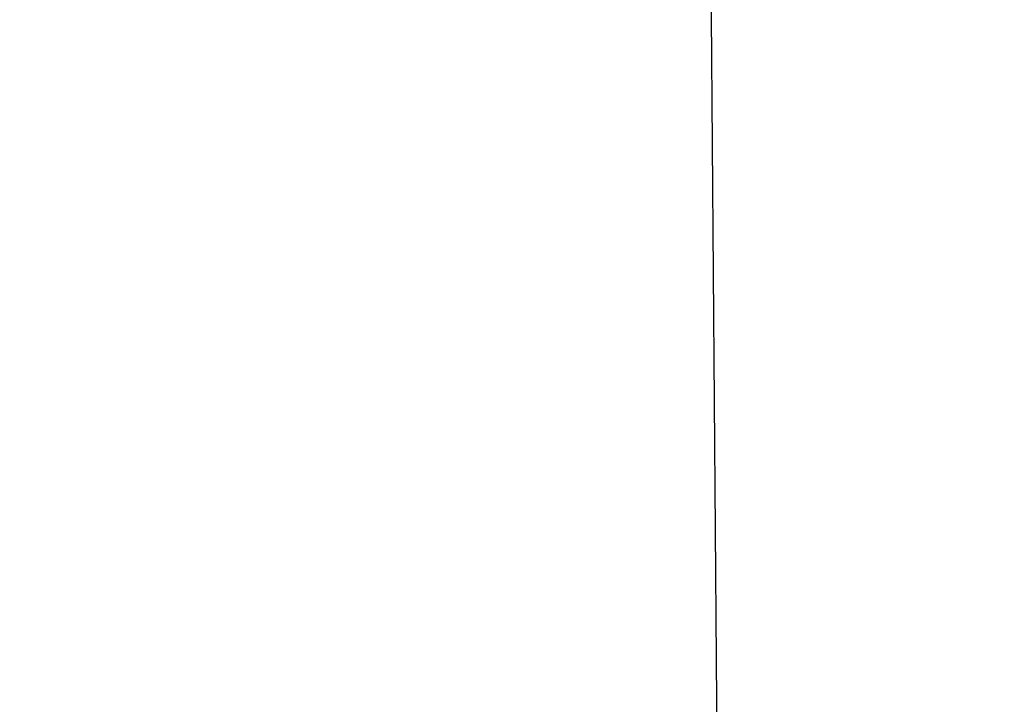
# Model space of a CAD drawing. Header units: millimetres. Extents: x -4237601384 to 5542208697, y -9328903184 to 159600.
# Tile 157 of 256: x 73526 to 73603, y 115518 to 115572. Entities that reach past the tile are written whole.
import ezdxf
from ezdxf import colors
from ezdxf.entities.mleader import LeaderData, LeaderLine
from ezdxf.math import Vec2, Vec3

# ---------------------------------------------------------------- set-up
doc = ezdxf.new("R2010")
doc.units = ezdxf.units.MM
doc.set_wipeout_variables(frame=1)
for name, color, linetype in [('0 wymiar', 32, 'Continuous'), ('1 cienka', 4, 'Continuous'), ('9 kreskowanie', 8, 'Continuous')]:
    doc.layers.add(name, color=color, linetype=linetype)
doc.styles.get("Standard").update_dxf_attribs({"font": 'geniso.shx'})

# ---------------------------------------------------------------- blocks, each defined once
blk = doc.blocks.new('deska gzymsowa przy stożku')
blk.add_wipeout([(29.655, -19.77), (0, 0), (407.845, 3.17), (409.93, -273.287)]).dxf.layer = '1 cienka'
at = {"layer": '9 kreskowanie'}
blk.add_lwpolyline([(389.889, -259.926), (388.001, -16.985), (29.655, -19.77)], dxfattribs=at)
blk.add_wipeout([(409.93, -273.287), (407.845, 3.078), (1207.823, 9.113), (1212.348, -590.87), (889.953, -593.302)]).dxf.layer = '1 cienka'

msp = doc.modelspace()

# ---------------------------------------------------------------- block references
at = {"layer": '1 cienka'}
msp.add_blockref('deska gzymsowa przy stożku', (73192.198, 115609.247), dxfattribs=at)

# ---------------------------------------------------------------- next in the draw order: leaders
at = {"layer": '0 wymiar'}
ml = msp.add_multileader_mtext('Standard', dxfattribs=at)
ml.set_content('kontynuacja\\Pwg branży drogowej', color=3)
ml.set_leader_properties()
ml.build(insert=Vec2(0, 0))
ml.multileader.update_dxf_attribs({"text_left_attachment_type": 6, "text_right_attachment_type": 6, "dogleg_length": 2, "arrow_head_size": 250, "scale": 100})
ctx = ml.context
ctx.base_point, ctx.scale, ctx.char_height, ctx.arrow_head_size, ctx.landing_gap_size, ctx.plane_origin = Vec3(69981.125, 118025.87), 100, 250, 250, 200, Vec3(68502, 114739.678)
ctx.left_attachment, ctx.right_attachment = 6, 6
notes = []
notes.append((ctx, [(0, (1, 1, 0), (69781.125, 118025.87), (1, 0), 200, [(0, [(68502, 114739.678)], 0, [])])]))
ctx.mtext.insert, ctx.mtext.flow_direction = Vec3(70181.125, 118348.725), 5
for ctx, leaders in notes:
    for number, flags, end, landing, length, lines in leaders:
        leader = LeaderData()
        leader.index, (leader.has_last_leader_line, leader.has_dogleg_vector, leader.attachment_direction) = number, flags
        leader.last_leader_point, leader.dogleg_vector, leader.dogleg_length = Vec3(end), Vec3(landing), length
        for number, points, colour, breaks in lines:
            line = LeaderLine()
            line.index, line.vertices, line.color, line.breaks = number, Vec3.list(points), colors.encode_raw_color(colour), breaks
            leader.lines.append(line)
        ctx.leaders.append(leader)

doc.saveas('drawing.dxf')
